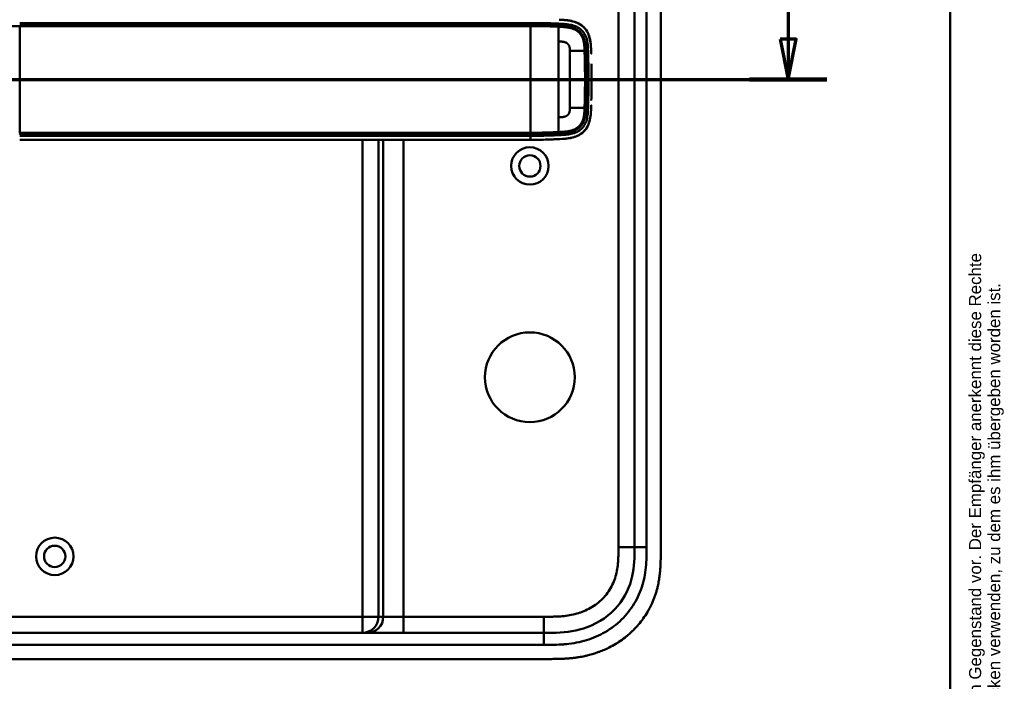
# Model space of a CAD drawing. Header units: millimetres. Extents: x 20 to 833, y 20 to 574.
# Tile 12 of 13: x 589 to 833, y 261 to 426. Entities that reach past the tile are written whole.
import ezdxf
from ezdxf.enums import TextEntityAlignment as Align

# ---------------------------------------------------------------- set-up
doc = ezdxf.new("R2010")
doc.units = ezdxf.units.MM
doc.header["$LTSCALE"] = 2
for name, color, linetype, lineweight in [('Schnittansichtslinien(DIN)', 7, 'Continuous', 70), ('Sichtbare Kanten(DIN)', 7, 'Continuous', 50), ('Sichtbare tangentiale Kanten(DIN)', 7, 'Continuous', 50), ('Skizziergeometrie(DIN)', 7, 'Continuous', 50), ('Symbole(DIN)', 7, 'Continuous', 25)]:
    doc.layers.add(name, color=color, linetype=linetype, lineweight=lineweight)
doc.styles.add('Aktuell-DIN', font='arial.ttf')
doc.styles.add('Textstil10', font='arial.ttf')
doc.styles.add('Textstil41', font='arial.ttf', dxfattribs={"width": 0.8})
doc.styles.add('Textstil83', font='arial.ttf', dxfattribs={"width": 0.8})

# ---------------------------------------------------------------- blocks, each defined once
blk = doc.blocks.new('Ränder Standardrahmen')
at = {"layer": 'Skizziergeometrie(DIN)', "flags": 128}
blk.add_lwpolyline([(10, 10), (10, 287), (410, 287), (410, 10), (10, 10)], dxfattribs=at)
blk = doc.blocks.new('Schriftfelder Heusser')
at = {"layer": 'Symbole(DIN)', "color": 7, "insert": (293.33, 191.7), "char_height": 1.5, "width": 182.3003, "attachment_point": 1, "rotation": 90, "line_spacing_factor": 0.944221, "style": 'Aktuell-DIN'}
blk.add_mtext('\\fArial|b0|i0;\\H1.5000;Die Schlossfabrik Heusser AG ist Eigentümerin dieses Dokumentes und behält sich alle Rechte an diesem und dem dargestellten Gegenstand vor. Der Empfänger anerkennt diese Rechte\\Pund wird das Dokument nicht ohne schriftliche Ermächtigung der Eigentümerin Dritten zugänglich machen oder zu anderen Zwecken verwenden, zu dem es ihm übergeben worden ist.\\P ', dxfattribs=at)
at = {"layer": 'Symbole(DIN)', "color": 179, "true_color": 0x262659, "style": 'Textstil10'}
blk.add_attdef('ERSTELLUNGSDATUM_001', (217.23, 218.29), '', height=2, dxfattribs=at)
at = {"layer": 'Symbole(DIN)', "color": 179, "true_color": 0x262659}
for tag, height, style, p in [('AUTOR', 2.49, 'Aktuell-DIN', (240.03, 219.26)), ('KONTROLLDATUM', 2, 'Textstil10', (217.42, 215.04)), ('KONTROLLIERT_VON', 2, 'Textstil10', (239.98, 215.05))]:
    blk.add_attdef(tag, text='', height=height, dxfattribs=dict(at, style=style)).set_placement(p, align=Align.MIDDLE_LEFT)
at = {"layer": 'Symbole(DIN)', "color": 7, "style": 'Textstil83', "width": 0.8}
blk.add_attdef('Anfänglicher_Ansichtsmaßstab_001', (281.57, 213.34), '', height=2.3, dxfattribs=at)
at = {"layer": 'Symbole(DIN)', "color": 179, "true_color": 0x262659, "style": 'Textstil10'}
blk.add_attdef('PROJEKT', text='', height=2, dxfattribs=at).set_placement((217.77, 209.72), align=Align.BOTTOM_LEFT)
at = {"layer": 'Symbole(DIN)', "color": 7, "style": 'Textstil41', "width": 0.8}
blk.add_attdef('STATUS', text='', height=5, dxfattribs=at).set_placement((284.53, 195.86), align=Align.MIDDLE_CENTER)
blk = doc.blocks.new('2DTransSchnitt0')
at = {"layer": 'Schnittansichtslinien(DIN)', "linetype": 'Continuous'}
for p, q in [((389.87, 216.59), (389.87, 210.5)), ((388.87, 210.5), (389.87, 205.5)), ((390.87, 210.5), (388.87, 210.5)), ((389.87, 210.5), (389.87, 205.5)), ((389.87, 205.5), (390.87, 210.5)), ((248.51, 205.5), (394.65, 205.5))]:
    blk.add_line(p, q, dxfattribs=at)
at = {"layer": 'Schnittansichtslinien(DIN)', "linetype": 'Continuous', "lineweight": 140}
blk.add_line((385.08, 205.5), (394.65, 205.5), dxfattribs=at)
at = {"layer": 'Schnittansichtslinien(DIN)', "linetype": 'Continuous', "flags": 128}
blk.add_lwpolyline([(388.87, 210.5), (389.87, 205.5), (390.87, 210.5), (388.87, 210.5)], dxfattribs=at)
at = {"layer": 'Schnittansichtslinien(DIN)'}
blk.add_solid([(388.87, 210.5), (389.87, 205.5), (390.87, 210.5), (388.87, 210.5)], dxfattribs=at)

msp = doc.modelspace()

# ---------------------------------------------------------------- linework, layer by layer
at = {"layer": 'Sichtbare Kanten(DIN)'}
for p, q in [((741.572, 484.217), (741.572, 294.786)), ((748.072, 293.786), (748.072, 485.217)), ((725.495, 414.001), (725.496, 414.001)), ((729.546, 414.001), (729.546, 414.001)), ((725.496, 408.001), (725.495, 408.001)), ((729.546, 408.001), (729.546, 408.001)), ((588.857, 396.005), (715.709, 396.005)), ((574.11, 273.501), (719.034, 273.501)), ((562.111, 267.001), (720.033, 267.001))]:
    msp.add_line(p, q, dxfattribs=at)
for centre, radius in [((715.572, 389.501), 4.65), ((715.572, 389.501), 2.65), ((715.572, 337.001), 11.15), ((597.572, 292.501), 4.65), ((597.572, 292.501), 2.65)]:
    msp.add_circle(centre, radius, dxfattribs=at)
for radius, start, end in [(14, 104.46083, 104.46616), (13.8, 100.78374, 100.78832), (13.8, 73.28693, 73.28729), (11.5, 30.35256, 30.35418), (11.7, 31.98569, 31.98649), (11.6, 31.18578, 31.18695), (11.5, 329.64582, 329.64689), (11.6, 328.81305, 328.81381), (11.7, 328.01351, 328.01403), (14, 255.42748, 255.43284), (13.8, 259.06815, 259.07275), (13.799, 286.81616, 286.8165)]:
    msp.add_arc((715.572, 411.001), radius, start, end, dxfattribs=at)
for points, degree, knots in [([(724.538, 425.724), (724.481, 425.73), (724.425, 425.735), (724.368, 425.74), (724.089, 425.766), (723.812, 425.786), (723.532, 425.802)], 3, [1.11173243, 1.11173243, 1.11173243, 1.11173243, 1.12964673, 1.12964673, 1.12964673, 1.21762011, 1.21762011, 1.21762011, 1.21762011]), ([(723.532, 425.802), (723.532, 425.802), (723.532, 425.802), (723.532, 425.802), (723.533, 425.802), (723.533, 425.802), (723.533, 425.802), (723.535, 425.802), (723.536, 425.802), (723.541, 425.802), (723.544, 425.802), (723.558, 425.801), (723.568, 425.8), (723.609, 425.798), (723.639, 425.796), (723.762, 425.788), (723.854, 425.782), (724.083, 425.765), (724.22, 425.754), (724.409, 425.737), (724.46, 425.732), (724.516, 425.726), (724.521, 425.725), (724.529, 425.725), (724.533, 425.724), (724.537, 425.724), (724.537, 425.724), (724.537, 425.724), (724.538, 425.724), (724.538, 425.724), (724.538, 425.724), (724.538, 425.724), (724.538, 425.724), (724.538, 425.724), (724.538, 425.724), (724.538, 425.724)], 3, [0, 0, 0, 0, 0.00003166, 0.00003166, 0.00007175, 0.00007175, 0.00018596, 0.00018596, 0.00052834, 0.00052834, 0.00155512, 0.00155512, 0.00463506, 0.00463506, 0.01387454, 0.01387454, 0.04159372, 0.04159372, 0.0831748, 0.0831748, 0.09876653, 0.09876653, 0.10022821, 0.10022821, 0.10132466, 0.10132466, 0.10142447, 0.10142447, 0.10147481, 0.10147481, 0.10150042, 0.10150042, 0.10151366, 0.10151366, 0.10152856, 0.10152856, 0.10152856, 0.10152856]), ([(723.667, 425.794), (724.863, 425.719), (726.073, 425.574), (727.811, 424.854), (728.385, 424.502), (729.367, 423.577), (729.746, 423.039), (730.326, 421.796), (730.5, 421.12), (730.629, 420.266), (730.649, 420.108), (730.667, 419.95)], 3, [0.0824985, 0.0824985, 0.0824985, 0.0824985, 0.4375462, 0.4375462, 0.6395491, 0.6395491, 0.838061, 0.838061, 1.045951, 1.045951, 1.0928074, 1.0928074, 1.0928074, 1.0928074]), ([(730.033, 422.42), (730.033, 422.42), (730.033, 422.42), (730.034, 422.42), (730.034, 422.42), (730.034, 422.419), (730.034, 422.419), (730.035, 422.417), (730.035, 422.416), (730.037, 422.412), (730.039, 422.409), (730.045, 422.396), (730.049, 422.386), (730.067, 422.347), (730.08, 422.318), (730.131, 422.201), (730.167, 422.112), (730.213, 421.988), (730.226, 421.955), (730.243, 421.908), (730.247, 421.896), (730.253, 421.878), (730.255, 421.873), (730.258, 421.866), (730.258, 421.863), (730.26, 421.86), (730.26, 421.859), (730.261, 421.857), (730.261, 421.856), (730.261, 421.855), (730.261, 421.855), (730.262, 421.854), (730.262, 421.854), (730.262, 421.854), (730.262, 421.854), (730.262, 421.854), (730.262, 421.854), (730.262, 421.854), (730.262, 421.854), (730.262, 421.854)], 3, [0, 0, 0, 0, 0.000053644, 0.000053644, 0.000093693, 0.000093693, 0.000213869, 0.000213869, 0.000574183, 0.000574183, 0.001654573, 0.001654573, 0.00489501, 0.00489501, 0.014615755, 0.014615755, 0.043784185, 0.043784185, 0.054719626, 0.054719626, 0.058820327, 0.058820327, 0.060417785, 0.060417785, 0.061217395, 0.061217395, 0.061618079, 0.061618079, 0.061819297, 0.061819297, 0.061920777, 0.061920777, 0.06197238, 0.06197238, 0.061999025, 0.061999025, 0.062013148, 0.062013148, 0.062029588, 0.062029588, 0.062029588, 0.062029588]), ([(730.772, 418.267), (730.772, 418.267), (730.772, 418.267), (730.772, 418.267), (730.772, 418.266), (730.772, 418.266), (730.772, 418.266), (730.772, 418.264), (730.772, 418.263), (730.772, 418.258), (730.772, 418.254), (730.773, 418.24), (730.773, 418.229), (730.775, 418.186), (730.776, 418.154), (730.78, 418.024), (730.783, 417.927), (730.788, 417.757), (730.791, 417.684), (730.795, 417.557), (730.796, 417.502), (730.798, 417.443), (730.798, 417.438), (730.799, 417.429), (730.799, 417.425), (730.799, 417.42), (730.799, 417.42), (730.799, 417.419), (730.799, 417.418), (730.799, 417.417), (730.799, 417.417), (730.799, 417.417), (730.799, 417.417), (730.799, 417.417)], 3, [0, 0, 0, 0, 0.0000685, 0.0000685, 0.000108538, 0.000108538, 0.000228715, 0.000228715, 0.000589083, 0.000589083, 0.00166957, 0.00166957, 0.004910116, 0.004910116, 0.014630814, 0.014630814, 0.043792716, 0.043792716, 0.065662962, 0.065662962, 0.08206584, 0.08206584, 0.083603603, 0.083603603, 0.084757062, 0.084757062, 0.084973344, 0.084973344, 0.085135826, 0.085135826, 0.085162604, 0.085162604, 0.08517595, 0.08517595, 0.08517595, 0.08517595]), ([(730.883, 413.31), (730.879, 413.721), (730.873, 414.133), (730.866, 414.545), (730.865, 414.641), (730.863, 414.736), (730.861, 414.832)], 3, [0.93532745, 0.93532745, 0.93532745, 0.93532745, 1.05789587, 1.05789587, 1.05789587, 1.08637381, 1.08637381, 1.08637381, 1.08637381]), ([(730.883, 413.31), (730.883, 413.31), (730.883, 413.309), (730.883, 413.309), (730.883, 413.309), (730.883, 413.308), (730.883, 413.308), (730.883, 413.306), (730.883, 413.305), (730.883, 413.3), (730.883, 413.297), (730.883, 413.282), (730.883, 413.272), (730.884, 413.228), (730.884, 413.196), (730.886, 413.066), (730.886, 412.969), (730.89, 412.58), (730.892, 412.289), (730.893, 411.959), (730.894, 411.921), (730.894, 411.864), (730.894, 411.845), (730.894, 411.817), (730.894, 411.807), (730.894, 411.793), (730.894, 411.788), (730.894, 411.781), (730.894, 411.779), (730.894, 411.775), (730.894, 411.774), (730.894, 411.772), (730.894, 411.772), (730.894, 411.771), (730.894, 411.771), (730.894, 411.77), (730.894, 411.77), (730.894, 411.77), (730.894, 411.77), (730.894, 411.77), (730.894, 411.77), (730.894, 411.769), (730.894, 411.769), (730.894, 411.769)], 3, [0, 0, 0, 0, 0.00007709, 0.00007709, 0.00011709, 0.00011709, 0.0002371, 0.0002371, 0.00059712, 0.00059712, 0.00167714, 0.00167714, 0.00491717, 0.00491717, 0.0146372, 0.0146372, 0.04379722, 0.04379722, 0.13127739, 0.13127739, 0.14267197, 0.14267197, 0.1483693, 0.1483693, 0.15121801, 0.15121801, 0.15264242, 0.15264242, 0.15335469, 0.15335469, 0.15371088, 0.15371088, 0.15388903, 0.15388903, 0.15397816, 0.15397816, 0.15402279, 0.15402279, 0.15404516, 0.15404516, 0.15405641, 0.15405641, 0.15406792, 0.15406792, 0.15406792, 0.15406792]), ([(730.894, 410.244), (730.895, 410.498), (730.895, 410.751), (730.895, 411.005), (730.895, 411.26), (730.895, 411.514), (730.894, 411.769)], 3, [0.62936601, 0.62936601, 0.62936601, 0.62936601, 0.70537642, 0.70537642, 0.70537642, 0.78178643, 0.78178643, 0.78178643, 0.78178643]), ([(730.861, 407.178), (730.863, 407.273), (730.865, 407.369), (730.866, 407.464), (730.873, 407.877), (730.879, 408.289), (730.883, 408.7)], 3, [0.32448872, 0.32448872, 0.32448872, 0.32448872, 0.35285696, 0.35285696, 0.35285696, 0.47549945, 0.47549945, 0.47549945, 0.47549945]), ([(730.894, 410.244), (730.894, 410.244), (730.894, 410.243), (730.894, 410.243), (730.894, 410.243), (730.894, 410.242), (730.894, 410.242), (730.894, 410.24), (730.894, 410.239), (730.894, 410.234), (730.894, 410.231), (730.894, 410.216), (730.894, 410.206), (730.894, 410.162), (730.894, 410.13), (730.893, 410), (730.893, 409.903), (730.89, 409.514), (730.888, 409.223), (730.885, 408.877), (730.884, 408.822), (730.884, 408.747), (730.883, 408.726), (730.883, 408.705), (730.883, 408.704), (730.883, 408.702), (730.883, 408.702), (730.883, 408.701), (730.883, 408.701), (730.883, 408.701), (730.883, 408.7), (730.883, 408.7), (730.883, 408.7), (730.883, 408.7), (730.883, 408.7), (730.883, 408.7)], 3, [0, 0, 0, 0, 0.00006794, 0.00006794, 0.00010794, 0.00010794, 0.00022795, 0.00022795, 0.00058796, 0.00058796, 0.00166798, 0.00166798, 0.004908, 0.004908, 0.01462802, 0.01462802, 0.04378804, 0.04378804, 0.13126821, 0.13126821, 0.14767072, 0.14767072, 0.15382171, 0.15382171, 0.15411335, 0.15411335, 0.15425925, 0.15425925, 0.15433227, 0.15433227, 0.15436886, 0.15436886, 0.15438723, 0.15438723, 0.15440595, 0.15440595, 0.15440595, 0.15440595]), ([(730.861, 407.178), (730.861, 407.178), (730.861, 407.178), (730.861, 407.178), (730.861, 407.177), (730.861, 407.177), (730.861, 407.177), (730.861, 407.175), (730.861, 407.174), (730.861, 407.169), (730.861, 407.165), (730.861, 407.151), (730.86, 407.14), (730.86, 407.097), (730.859, 407.065), (730.857, 406.935), (730.855, 406.838), (730.847, 406.449), (730.841, 406.158), (730.833, 405.844), (730.833, 405.822), (730.832, 405.796), (730.832, 405.792), (730.832, 405.784), (730.832, 405.781), (730.831, 405.778), (730.831, 405.777), (730.831, 405.776), (730.831, 405.776), (730.831, 405.775), (730.831, 405.775), (730.831, 405.775)], 3, [0, 0, 0, 0, 0.00003042, 0.00003042, 0.00007044, 0.00007044, 0.00019048, 0.00019048, 0.00055053, 0.00055053, 0.00163057, 0.00163057, 0.00487062, 0.00487062, 0.01459066, 0.01459066, 0.0437507, 0.0437507, 0.13123111, 0.13123111, 0.13788283, 0.13788283, 0.13913003, 0.13913003, 0.14006547, 0.14006547, 0.14024087, 0.14024087, 0.14037254, 0.14037254, 0.14038465, 0.14038465, 0.14038465, 0.14038465]), ([(730.799, 404.591), (730.799, 404.591), (730.799, 404.591), (730.799, 404.591), (730.799, 404.591), (730.799, 404.591), (730.799, 404.59), (730.798, 404.574), (730.798, 404.556), (730.797, 404.516), (730.796, 404.493), (730.791, 404.349), (730.788, 404.227), (730.781, 404.024), (730.779, 403.943), (730.775, 403.835), (730.774, 403.808), (730.773, 403.772), (730.773, 403.763), (730.772, 403.751), (730.772, 403.748), (730.772, 403.744), (730.772, 403.743), (730.772, 403.742), (730.772, 403.741), (730.772, 403.741), (730.772, 403.74), (730.772, 403.74)], 3, [0, 0, 0, 0, 0.000012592, 0.000012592, 0.000034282, 0.000034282, 0.000102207, 0.000102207, 0.005244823, 0.005244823, 0.012100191, 0.012100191, 0.048663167, 0.048663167, 0.073039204, 0.073039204, 0.081164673, 0.081164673, 0.083873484, 0.083873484, 0.084776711, 0.084776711, 0.085077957, 0.085077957, 0.085178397, 0.085178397, 0.085279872, 0.085279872, 0.085279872, 0.085279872]), ([(723.655, 396.214), (724.737, 396.282), (725.825, 396.405), (727.5, 396.996), (728.109, 397.32), (729.163, 398.196), (729.579, 398.714), (730.268, 400.01), (730.467, 400.746), (730.671, 401.975), (730.716, 402.517), (730.744, 403.062)], 3, [-1.1255121, -1.1255121, -1.1255121, -1.1255121, -0.8348812, -0.8348812, -0.6468758, -0.6468758, -0.4644401, -0.4644401, -0.2506566, -0.2506566, -0.0864851, -0.0864851, -0.0864851, -0.0864851]), ([(730.258, 400.146), (730.258, 400.146), (730.258, 400.146), (730.258, 400.145), (730.258, 400.145), (730.258, 400.145), (730.258, 400.145), (730.258, 400.144), (730.258, 400.143), (730.257, 400.141), (730.256, 400.138), (730.253, 400.13), (730.251, 400.124), (730.242, 400.1), (730.236, 400.081), (730.209, 400.008), (730.188, 399.953), (730.145, 399.845), (730.123, 399.792), (730.089, 399.713), (730.078, 399.687), (730.06, 399.647), (730.054, 399.634), (730.045, 399.614), (730.042, 399.608), (730.037, 399.598), (730.036, 399.594), (730.034, 399.59), (730.033, 399.588), (730.032, 399.585), (730.031, 399.585), (730.031, 399.583), (730.031, 399.583), (730.03, 399.582), (730.03, 399.582), (730.03, 399.582), (730.03, 399.582), (730.03, 399.581), (730.03, 399.581), (730.03, 399.581), (730.03, 399.581), (730.03, 399.581)], 3, [0, 0, 0, 0, 0.000029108, 0.000029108, 0.000069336, 0.000069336, 0.000142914, 0.000142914, 0.000363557, 0.000363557, 0.001025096, 0.001025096, 0.003009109, 0.003009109, 0.008960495, 0.008960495, 0.026815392, 0.026815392, 0.044302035, 0.044302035, 0.053052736, 0.053052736, 0.057429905, 0.057429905, 0.059619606, 0.059619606, 0.060715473, 0.060715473, 0.061264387, 0.061264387, 0.061539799, 0.061539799, 0.061678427, 0.061678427, 0.061748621, 0.061748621, 0.061784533, 0.061784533, 0.061803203, 0.061803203, 0.061823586, 0.061823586, 0.061823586, 0.061823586]), ([(724.497, 396.281), (724.496, 396.281), (724.496, 396.281), (724.495, 396.281), (724.493, 396.281), (724.49, 396.281), (724.487, 396.28), (724.471, 396.279), (724.458, 396.277), (724.153, 396.248), (723.86, 396.227), (722, 396.115), (720.426, 396.062), (717.805, 396.008), (716.757, 396.005), (715.709, 396.005)], 3, [0, 0, 0, 0, 0.00009264, 0.00009264, 0.00046302, 0.00046302, 0.00120364, 0.00120364, 0.00534923, 0.00534923, 0.09385067, 0.09385067, 0.56580638, 0.56580638, 0.8802723, 0.8802723, 0.8802723, 0.8802723]), ([(719.412, 396.043), (719.541, 396.046), (719.848, 396.054), (720.336, 396.069), (721.01, 396.093), (721.71, 396.12), (722.263, 396.145), (722.628, 396.161), (722.819, 396.17), (722.838, 396.171)], 5, [0.37850292, 0.37850292, 0.37850292, 0.37850292, 0.37850292, 0.37850292, 0.44282401, 0.53138881, 0.61995362, 0.70851842, 0.71828181, 0.71828181, 0.71828181, 0.71828181, 0.71828181, 0.71828181]), ([(741.572, 294.786), (741.572, 292.363), (741.523, 289.903), (741, 287.561), (740.409, 284.914), (739.227, 282.385), (737.451, 280.246), (735.462, 277.85), (732.772, 276.001), (729.801, 274.911), (727.359, 274.015), (724.742, 273.637), (722.082, 273.54), (721.069, 273.502), (720.05, 273.501), (719.034, 273.501)], 3, [-3.5878945, -3.5878945, -3.5878945, -3.5878945, -2.8456516, -2.8456516, -2.8456516, -2.0068047, -2.0068047, -2.0068047, -1.0667333, -1.0667333, -1.0667333, -0.2941227, -0.2941227, -0.2941227, 0, 0, 0, 0]), ([(720.033, 267.001), (720.631, 267.001), (721.682, 267.002), (722.893, 267.027), (723.806, 267.062), (724.415, 267.095), (725.178, 267.149), (725.789, 267.204), (726.552, 267.287), (727.163, 267.367), (728.078, 267.508), (728.989, 267.678), (730.195, 267.956), (731.092, 268.204), (731.98, 268.485), (732.566, 268.688), (733.437, 269.019), (734.296, 269.382), (735.558, 269.987), (736.647, 270.591), (737.962, 271.424), (738.973, 272.152), (740.18, 273.135), (741.098, 273.98), (742.179, 275.103), (742.987, 276.054), (743.921, 277.303), (744.606, 278.349), (745.299, 279.572), (745.717, 280.41), (746.1, 281.265), (746.336, 281.843), (746.61, 282.573), (746.81, 283.165), (747.036, 283.91), (747.199, 284.511), (747.417, 285.418), (747.599, 286.332), (747.787, 287.557), (747.889, 288.477), (747.964, 289.395), (748.002, 290.007), (748.036, 290.77), (748.053, 291.378), (748.066, 292.135), (748.072, 292.888), (748.072, 293.487), (748.072, 293.786)], 3, [0.00000945, 0.00000945, 0.00000945, 0.00000945, 0.04167564, 0.07292528, 0.08334182, 0.10417491, 0.11459146, 0.13542455, 0.1458411, 0.16667419, 0.17709074, 0.20834038, 0.22917347, 0.26042311, 0.27083965, 0.29167275, 0.30208929, 0.33333893, 0.35417202, 0.39583821, 0.4166713, 0.45833749, 0.47917058, 0.52083676, 0.54166985, 0.58333604, 0.60416913, 0.64583532, 0.66666841, 0.69791805, 0.70833459, 0.72916769, 0.73958423, 0.76041733, 0.77083387, 0.79166696, 0.80208351, 0.83333315, 0.85416624, 0.88541588, 0.89583243, 0.91666552, 0.92708206, 0.94791516, 0.9583317, 0.9791648, 0.99999789, 0.99999789, 0.99999789, 0.99999789])]:
    msp.add_open_spline(points, degree=degree, knots=knots, dxfattribs=at)
for points in [[(730.262, 421.854), (730.195, 422.046), (730.119, 422.235), (730.033, 422.42)], [(730.777, 418.107), (730.777, 418.099), (730.778, 418.092), (730.778, 418.084)], [(730.777, 403.902), (730.777, 403.91), (730.778, 403.917), (730.778, 403.925)], [(730.029, 399.581), (730.115, 399.765), (730.191, 399.954), (730.258, 400.146)]]:
    msp.add_open_spline(points, degree=3, dxfattribs=at)
at = {"layer": 'Sichtbare tangentiale Kanten(DIN)'}
for p, q in [((737.572, 294.786), (737.572, 484.217)), ((588.857, 397.748), (588.857, 424.261)), ((673.974, 424.557), (673.974, 424.557)), ((677.959, 424.557), (677.959, 424.557)), ((679.165, 424.557), (679.165, 424.557)), ((684.146, 424.557), (684.146, 424.557)), ((715.709, 424.557), (715.709, 425.015)), ((722.725, 424.392), (722.761, 424.851)), ((729.45, 418.084), (730.017, 418.084)), ((729.45, 403.925), (730.017, 403.925)), ((673.974, 397.452), (673.974, 397.452)), ((677.959, 397.452), (677.959, 397.452)), ((679.165, 397.452), (679.165, 397.452)), ((684.146, 397.452), (684.146, 397.452)), ((715.709, 396.994), (715.709, 397.452)), ((722.725, 397.617), (722.761, 397.158)), ((673.974, 277.501), (673.974, 396.005)), ((677.959, 396.005), (677.959, 277.501)), ((679.165, 277.501), (679.165, 396.005)), ((684.146, 396.005), (684.146, 277.501)), ((737.572, 294.786), (741.572, 294.786)), ((741.572, 294.786), (744.572, 294.786)), ((574.09, 277.501), (673.974, 277.501)), ((673.974, 277.501), (677.959, 277.501)), ((673.974, 277.501), (673.974, 273.501)), ((677.959, 277.501), (679.165, 277.501)), ((679.165, 277.501), (684.146, 277.501)), ((684.146, 277.501), (719.035, 277.501)), ((684.146, 277.501), (684.146, 273.501)), ((719.035, 277.501), (719.035, 273.501)), ((719.034, 273.501), (719.034, 270.502))]:
    msp.add_line(p, q, dxfattribs=at)
for centre, major_axis, start_param, end_param in [((722.713, 400.636), (0, 24.021), 5.6792479, 6.0669001), ((722.713, 421.429), (0, -24.076), 0.258128, 0.639041)]:
    msp.add_ellipse(centre, major_axis=major_axis, ratio=0.00001, start_param=start_param, end_param=end_param, dxfattribs=at)
for points, degree in [([(744.572, 294.786), (744.572, 357.929), (744.572, 421.073), (744.572, 484.217)], 3), ([(723.532, 425.802), (723.302, 425.816), (723.071, 425.827), (722.838, 425.838)], 3), ([(715.709, 397.749), (715.711, 399.897), (715.712, 406.776), (715.712, 415.232), (715.711, 422.111), (715.709, 424.26)], 5), ([(725.496, 418.084), (725.494, 418.749), (725.504, 419.325), (725.253, 419.836), (724.83, 420.207), (724.195, 420.41), (723.512, 420.403), (722.713, 420.404)], 7), ([(722.713, 401.605), (722.713, 404.68), (722.713, 408.782), (722.713, 413.227), (722.713, 417.33), (722.713, 420.404)], 5), ([(729.155, 418.084), (728.404, 418.084), (727.67, 418.084), (726.946, 418.084), (726.224, 418.084), (725.496, 418.084)], 5), ([(725.496, 418.084), (725.496, 415.255), (725.496, 412.421), (725.495, 409.588), (725.496, 406.755), (725.496, 403.925)], 5), ([(725.496, 403.925), (725.493, 403.26), (725.504, 402.684), (725.252, 402.172), (724.831, 401.803), (724.194, 401.599), (723.512, 401.607), (722.713, 401.605)], 7), ([(729.155, 403.925), (728.404, 403.925), (727.67, 403.925), (726.946, 403.925), (726.224, 403.925), (725.496, 403.925)], 5), ([(715.709, 396.005), (715.709, 396.005), (715.709, 396.005), (715.709, 396.225), (715.709, 396.591), (715.709, 396.994)], 5), ([(677.959, 277.501), (677.959, 275.292), (676.175, 273.501), (673.974, 273.501)], 3), ([(675.18, 273.501), (677.381, 273.501), (679.165, 275.292), (679.165, 277.501)], 3), ([(574.11, 270.501), (622.418, 270.501), (670.726, 270.501), (719.034, 270.502)], 3)]:
    msp.add_open_spline(points, degree=degree, dxfattribs=at)
for points, degree, knots in [([(730.033, 422.42), (729.956, 422.587), (729.871, 422.75), (729.777, 422.908), (729.495, 423.386), (729.137, 423.815), (728.729, 424.17), (728.32, 424.525), (727.863, 424.808), (727.382, 425.026), (726.902, 425.245), (726.399, 425.401), (725.892, 425.513), (725.442, 425.612), (724.99, 425.677), (724.538, 425.724)], 3, [0.43542627, 0.43542627, 0.43542627, 0.43542627, 0.48834098, 0.48834098, 0.48834098, 0.64866741, 0.64866741, 0.64866741, 0.80899385, 0.80899385, 0.80899385, 0.96932029, 0.96932029, 0.96932029, 1.11173243, 1.11173243, 1.11173243, 1.11173243]), ([(560.345, 424.255), (561.173, 424.255), (562.102, 424.255), (563.129, 424.255), (563.642, 424.255), (564.179, 424.255), (564.732, 424.255), (565.286, 424.255), (565.856, 424.255), (566.439, 424.255), (567.021, 424.255), (567.616, 424.256), (568.218, 424.256), (568.819, 424.256), (569.429, 424.256), (570.043, 424.257), (570.656, 424.257), (571.274, 424.257), (571.895, 424.257), (572.516, 424.258), (573.139, 424.258), (573.763, 424.258), (574.388, 424.258), (575.014, 424.259), (575.641, 424.259), (576.269, 424.259), (576.897, 424.259), (577.525, 424.26), (578.154, 424.26), (578.783, 424.26), (579.413, 424.26), (580.042, 424.26), (580.672, 424.26), (581.302, 424.26), (581.932, 424.26), (582.562, 424.26), (583.192, 424.261), (583.822, 424.261), (584.452, 424.261), (585.082, 424.261), (585.712, 424.261), (586.342, 424.261), (586.972, 424.261), (587.6, 424.261), (588.229, 424.261), (588.857, 424.261)], 3, [-0.0090822, -0.0090822, -0.0090822, -0.0090822, 0.368934, 0.368934, 0.368934, 0.5579421, 0.5579421, 0.5579421, 0.7469502, 0.7469502, 0.7469502, 0.9359583, 0.9359583, 0.9359583, 1.1249664, 1.1249664, 1.1249664, 1.3139745, 1.3139745, 1.3139745, 1.5029826, 1.5029826, 1.5029826, 1.6919907, 1.6919907, 1.6919907, 1.8809988, 1.8809988, 1.8809988, 2.0700069, 2.0700069, 2.0700069, 2.259015, 2.259015, 2.259015, 2.4480231, 2.4480231, 2.4480231, 2.6370312, 2.6370312, 2.6370312, 2.8260393, 2.8260393, 2.8260393, 3.0147053, 3.0147053, 3.0147053, 3.0147053]), ([(588.857, 425.015), (598.813, 425.015), (608.797, 425.015), (618.744, 425.015), (639.173, 425.015), (659.647, 425.015), (680.085, 425.015), (686.669, 425.015), (693.26, 425.015), (699.857, 425.015), (705.162, 425.015), (710.477, 425.015), (715.709, 425.015)], 3, [23.2299829, 23.2299829, 23.2299829, 23.2299829, 26.2168354, 26.2168354, 26.2168354, 32.3515912, 32.3515912, 32.3515912, 34.3279835, 34.3279835, 34.3279835, 35.9173864, 35.9173864, 35.9173864, 35.9173864]), ([(715.716, 424.557), (715.709, 424.557), (712.563, 424.558), (706.228, 424.557), (696.673, 424.558), (683.996, 424.557), (668.146, 424.558), (652.279, 424.557), (636.426, 424.557), (622.159, 424.557), (609.468, 424.557), (599.954, 424.557), (593.614, 424.557), (590.443, 424.557), (588.857, 424.557)], 5, [20.6437384, 20.6437384, 20.6437384, 20.6437384, 20.6437384, 20.6437384, 20.6474288, 22.2330696, 23.8187104, 25.4043512, 26.989992, 28.5756328, 30.1612736, 31.7469144, 32.5397348, 33.3329244, 33.3329244, 33.3329244, 33.3329244, 33.3329244, 33.3329244]), ([(588.858, 424.261), (591.501, 424.261), (594.143, 424.261), (599.428, 424.261), (602.07, 424.261), (609.999, 424.261), (615.285, 424.261), (625.857, 424.261), (631.142, 424.261), (641.711, 424.261), (646.996, 424.261), (657.568, 424.261), (662.856, 424.261), (673.428, 424.261), (678.711, 424.261), (689.277, 424.261), (694.563, 424.261), (705.155, 424.261), (710.47, 424.262), (715.709, 424.26)], 3, [3.0147053, 3.0147053, 3.0147053, 3.0147053, 3.8078678, 3.8078678, 4.6006882, 4.6006882, 6.186329, 6.186329, 7.7719698, 7.7719698, 9.3576106, 9.3576106, 10.9432514, 10.9432514, 12.5288922, 12.5288922, 14.114533, 14.114533, 15.703149, 15.703149, 15.703149, 15.703149]), ([(715.709, 424.26), (715.877, 424.26), (716.217, 424.26), (716.731, 424.26), (717.417, 424.26), (718.273, 424.245), (719.143, 424.232), (720.021, 424.205), (720.916, 424.175), (721.638, 424.145), (722.178, 424.121), (722.535, 424.104), (722.713, 424.096)], 5, [15.70314896, 15.70314896, 15.70314896, 15.70314896, 15.70314896, 15.70314896, 15.78784381, 15.87551383, 15.96318385, 16.05085387, 16.13852389, 16.22619391, 16.31386394, 16.40213792, 16.40213792, 16.40213792, 16.40213792, 16.40213792, 16.40213792]), ([(715.717, 425.015), (715.997, 425.015), (716.276, 425.015), (716.555, 425.014), (716.7, 425.014), (716.845, 425.014), (716.99, 425.013), (717.134, 425.012), (717.278, 425.011), (717.423, 425.01), (717.568, 425.008), (717.713, 425.007), (717.858, 425.005), (718.003, 425.004), (718.147, 425.002), (718.292, 424.999), (718.436, 424.997), (718.581, 424.995), (718.726, 424.992), (718.871, 424.989), (719.016, 424.986), (719.162, 424.982), (719.453, 424.975), (719.747, 424.968), (720.045, 424.958), (720.342, 424.949), (720.644, 424.939), (720.948, 424.928), (721.252, 424.917), (721.559, 424.904), (721.863, 424.891), (722.167, 424.878), (722.468, 424.865), (722.761, 424.851)], 3, [35.91738638, 35.91738638, 35.91738638, 35.91738638, 36.00219131, 36.00219131, 36.00219131, 36.0464737, 36.0464737, 36.0464737, 36.0907561, 36.0907561, 36.0907561, 36.13503849, 36.13503849, 36.13503849, 36.17932089, 36.17932089, 36.17932089, 36.22360328, 36.22360328, 36.22360328, 36.26788568, 36.26788568, 36.26788568, 36.35645047, 36.35645047, 36.35645047, 36.44501526, 36.44501526, 36.44501526, 36.53358005, 36.53358005, 36.53358005, 36.62221221, 36.62221221, 36.62221221, 36.62221221]), ([(722.725, 424.392), (722.725, 424.392), (722.547, 424.401), (722.19, 424.417), (721.65, 424.441), (720.926, 424.472), (720.031, 424.501), (719.149, 424.528), (718.279, 424.542), (717.421, 424.556), (716.738, 424.557), (716.227, 424.557), (715.889, 424.557), (715.724, 424.557)], 5, [19.94598273, 19.94598273, 19.94598273, 19.94598273, 19.94598273, 19.94598273, 19.94606864, 20.03373866, 20.12140868, 20.2090787, 20.29674872, 20.38441874, 20.47208877, 20.55975879, 20.64297049, 20.64297049, 20.64297049, 20.64297049, 20.64297049, 20.64297049]), ([(722.713, 424.096), (722.981, 424.083), (723.513, 424.055), (724.298, 424.005), (725.324, 423.884), (726.582, 423.536), (727.675, 422.886), (728.486, 421.906), (728.94, 420.689), (729.085, 419.663), (729.127, 418.875), (729.146, 418.348), (729.155, 418.084)], 5, [0, 0, 0, 0, 0, 0, 0.1323154, 0.2652369, 0.3981584, 0.5310799, 0.6640014, 0.7969228, 0.9298443, 1.0627357, 1.0627357, 1.0627357, 1.0627357, 1.0627357, 1.0627357]), ([(729.45, 418.084), (729.45, 418.087), (729.441, 418.354), (729.421, 418.887), (729.379, 419.694), (729.23, 420.762), (728.751, 422.061), (727.873, 423.124), (726.7, 423.816), (725.382, 424.178), (724.328, 424.3), (723.531, 424.351), (722.995, 424.379), (722.725, 424.392)], 5, [18.8815067, 18.8815067, 18.8815067, 18.8815067, 18.8815067, 18.8815067, 18.8826968, 19.0156183, 19.1485397, 19.2814612, 19.4143827, 19.5473042, 19.6802257, 19.8131472, 19.9459825, 19.9459825, 19.9459825, 19.9459825, 19.9459825, 19.9459825]), ([(722.761, 424.851), (722.793, 424.85), (722.824, 424.848), (722.856, 424.847), (723.384, 424.822), (723.892, 424.794), (724.39, 424.747), (724.888, 424.699), (725.377, 424.631), (725.85, 424.525), (726.322, 424.418), (726.777, 424.273), (727.197, 424.077), (727.617, 423.882), (728.001, 423.636), (728.336, 423.338), (728.67, 423.039), (728.955, 422.688), (729.181, 422.296), (729.407, 421.904), (729.576, 421.473), (729.695, 421.019), (729.815, 420.566), (729.888, 420.091), (729.934, 419.6), (729.98, 419.111), (730, 418.603), (730.017, 418.084)], 3, [36.6222122, 36.6222122, 36.6222122, 36.6222122, 36.6318135, 36.6318135, 36.6318135, 36.79214, 36.79214, 36.79214, 36.9524664, 36.9524664, 36.9524664, 37.1127929, 37.1127929, 37.1127929, 37.2731193, 37.2731193, 37.2731193, 37.4334457, 37.4334457, 37.4334457, 37.5937722, 37.5937722, 37.5937722, 37.7540986, 37.7540986, 37.7540986, 37.9140671, 37.9140671, 37.9140671, 37.9140671]), ([(730.772, 418.267), (730.755, 418.76), (730.734, 419.257), (730.686, 419.757), (730.635, 420.295), (730.553, 420.837), (730.41, 421.371), (730.367, 421.533), (730.317, 421.694), (730.262, 421.854)], 3, [0.01848073, 0.01848073, 0.01848073, 0.01848073, 0.1676881, 0.1676881, 0.1676881, 0.32801454, 0.32801454, 0.32801454, 0.37673844, 0.37673844, 0.37673844, 0.37673844]), ([(729.155, 418.084), (729.155, 418.084), (729.155, 418.082), (729.167, 417.728), (729.187, 417.02), (729.22, 415.954), (729.245, 414.541), (729.271, 412.771), (729.275, 411.005), (729.271, 409.238), (729.245, 407.466), (729.22, 406.053), (729.187, 404.986), (729.167, 404.279), (729.155, 403.925)], 5, [17.4648757, 17.4648757, 17.4648757, 17.4648757, 17.4648757, 17.4648757, 17.4649058, 17.4661327, 17.6430367, 17.8199407, 17.9968447, 18.1737487, 18.3506528, 18.5275568, 18.7044608, 18.8826218, 18.8826218, 18.8826218, 18.8826218, 18.8826218, 18.8826218]), ([(729.45, 403.925), (729.45, 403.925), (729.462, 404.278), (729.481, 404.982), (729.515, 406.051), (729.539, 407.462), (729.565, 409.235), (729.569, 411.005), (729.565, 412.774), (729.539, 414.548), (729.515, 415.959), (729.481, 417.027), (729.462, 417.732), (729.45, 418.084)], 5, [0.0000012, 0.0000012, 0.0000012, 0.0000012, 0.0000012, 0.0000012, 0.0000376, 0.1769417, 0.3538457, 0.5307497, 0.7076537, 0.8845577, 1.0614618, 1.2383658, 1.415305, 1.415305, 1.415305, 1.415305, 1.415305, 1.415305]), ([(730.017, 418.084), (730.018, 418.059), (730.019, 418.032), (730.02, 418.006), (730.029, 417.719), (730.038, 417.43), (730.047, 417.14), (730.055, 416.85), (730.063, 416.558), (730.07, 416.266), (730.085, 415.681), (730.097, 415.094), (730.107, 414.507), (730.153, 411.746), (730.144, 409.016), (730.082, 406.259), (730.079, 406.087), (730.075, 405.915), (730.07, 405.743), (730.063, 405.451), (730.055, 405.16), (730.047, 404.869), (730.038, 404.579), (730.029, 404.29), (730.02, 404.003), (730.019, 403.977), (730.018, 403.951), (730.017, 403.925)], 3, [0, 0, 0, 0, 0.0080362, 0.0080362, 0.0080362, 0.096166, 0.096166, 0.096166, 0.1842959, 0.1842959, 0.1842959, 0.3605556, 0.3605556, 0.3605556, 1.1901476, 1.1901476, 1.1901476, 1.2418542, 1.2418542, 1.2418542, 1.3299841, 1.3299841, 1.3299841, 1.418114, 1.418114, 1.418114, 1.4261482, 1.4261482, 1.4261482, 1.4261482]), ([(729.155, 403.925), (729.146, 403.661), (729.127, 403.134), (729.085, 402.347), (728.94, 401.322), (728.487, 400.105), (727.677, 399.125), (726.585, 398.474), (725.327, 398.125), (724.3, 398.005), (723.515, 397.954), (722.982, 397.927), (722.713, 397.914)], 5, [18.8826218, 18.8826218, 18.8826218, 18.8826218, 18.8826218, 18.8826218, 19.0154411, 19.1482958, 19.2811505, 19.4140052, 19.5468599, 19.6797147, 19.8125694, 19.9453572, 19.9453572, 19.9453572, 19.9453572, 19.9453572, 19.9453572]), ([(722.725, 397.617), (722.726, 397.617), (722.997, 397.63), (723.534, 397.658), (724.331, 397.709), (725.386, 397.832), (726.703, 398.194), (727.876, 398.887), (728.752, 399.95), (729.231, 401.251), (729.379, 402.318), (729.421, 403.125), (729.441, 403.658), (729.45, 403.925)], 5, [0, 0, 0, 0, 0, 0, 0.0004489, 0.1333037, 0.2661584, 0.3990131, 0.5318678, 0.6647225, 0.7975772, 0.9304319, 1.0644705, 1.0644705, 1.0644705, 1.0644705, 1.0644705, 1.0644705]), ([(730.017, 403.925), (730, 403.406), (729.98, 402.898), (729.934, 402.409), (729.888, 401.918), (729.815, 401.444), (729.695, 400.99), (729.576, 400.537), (729.407, 400.105), (729.181, 399.713), (728.955, 399.321), (728.671, 398.97), (728.336, 398.672), (728.001, 398.373), (727.617, 398.127), (727.197, 397.932), (726.777, 397.736), (726.322, 397.591), (725.85, 397.484), (725.378, 397.378), (724.889, 397.31), (724.391, 397.263), (723.892, 397.215), (723.383, 397.188), (722.855, 397.163), (722.825, 397.161), (722.794, 397.16), (722.763, 397.158)], 3, [0, 0, 0, 0, 0.159971, 0.159971, 0.159971, 0.3202974, 0.3202974, 0.3202974, 0.4806238, 0.4806238, 0.4806238, 0.6409502, 0.6409502, 0.6409502, 0.8012765, 0.8012765, 0.8012765, 0.9616029, 0.9616029, 0.9616029, 1.1219293, 1.1219293, 1.1219293, 1.2822557, 1.2822557, 1.2822557, 1.2916213, 1.2916213, 1.2916213, 1.2916213]), ([(730.258, 400.146), (730.315, 400.308), (730.366, 400.473), (730.41, 400.639), (730.553, 401.172), (730.635, 401.714), (730.686, 402.252), (730.734, 402.752), (730.755, 403.248), (730.772, 403.74)], 3, [1.63041697, 1.63041697, 1.63041697, 1.63041697, 1.680145, 1.680145, 1.680145, 1.84047137, 1.84047137, 1.84047137, 1.98948416, 1.98948416, 1.98948416, 1.98948416]), ([(724.497, 396.281), (724.962, 396.328), (725.428, 396.394), (725.892, 396.496), (726.398, 396.608), (726.902, 396.764), (727.382, 396.983), (727.863, 397.202), (728.32, 397.484), (728.729, 397.839), (729.137, 398.194), (729.495, 398.623), (729.777, 399.101), (729.869, 399.257), (729.953, 399.417), (730.029, 399.581)], 3, [0.89201073, 0.89201073, 0.89201073, 0.89201073, 1.03883948, 1.03883948, 1.03883948, 1.19916586, 1.19916586, 1.19916586, 1.35949224, 1.35949224, 1.35949224, 1.51981862, 1.51981862, 1.51981862, 1.57193431, 1.57193431, 1.57193431, 1.57193431]), ([(588.858, 397.452), (588.859, 397.452), (590.444, 397.452), (593.615, 397.452), (599.956, 397.452), (609.469, 397.452), (622.159, 397.452), (636.426, 397.452), (652.279, 397.452), (668.146, 397.452), (684.002, 397.452), (696.678, 397.451), (706.231, 397.452), (712.565, 397.451), (715.709, 397.452)], 5, [0, 0, 0, 0, 0, 0, 0.0001149, 0.7929364, 1.585758, 3.1714011, 4.7570442, 6.3426873, 7.9283304, 9.5139735, 11.0996166, 12.6881676, 12.6881676, 12.6881676, 12.6881676, 12.6881676, 12.6881676]), ([(715.717, 397.749), (715.71, 397.749), (712.565, 397.748), (706.229, 397.749), (696.674, 397.748), (683.996, 397.749), (668.146, 397.748), (652.279, 397.749), (636.426, 397.748), (622.159, 397.749), (609.469, 397.748), (599.955, 397.749), (593.615, 397.748), (590.443, 397.748), (588.857, 397.748)], 5, [20.6435054, 20.6435054, 20.6435054, 20.6435054, 20.6435054, 20.6435054, 20.6473042, 22.2329473, 23.8185904, 25.4042335, 26.9898766, 28.5755197, 30.1611628, 31.7468058, 32.5396274, 33.3326459, 33.3326459, 33.3326459, 33.3326459, 33.3326459, 33.3326459]), ([(715.709, 396.995), (710.415, 396.995), (705.139, 396.995), (699.855, 396.995), (680.506, 396.995), (661.158, 396.995), (641.792, 396.995), (628.787, 396.995), (615.822, 396.995), (602.811, 396.995), (598.162, 396.995), (593.502, 396.995), (588.857, 396.995)], 3, [0, 0, 0, 0, 1.5856418, 1.5856418, 1.5856418, 7.3915416, 7.3915416, 7.3915416, 11.2904322, 11.2904322, 11.2904322, 12.683632, 12.683632, 12.683632, 12.683632]), ([(715.709, 397.452), (715.877, 397.452), (716.218, 397.452), (716.733, 397.453), (717.42, 397.453), (718.281, 397.468), (719.152, 397.481), (720.035, 397.508), (720.929, 397.537), (721.653, 397.568), (722.192, 397.592), (722.548, 397.608), (722.725, 397.617)], 5, [0, 0, 0, 0, 0, 0, 0.08482586, 0.17256087, 0.26029588, 0.3480309, 0.43576591, 0.52350093, 0.61123594, 0.69852104, 0.69852104, 0.69852104, 0.69852104, 0.69852104, 0.69852104]), ([(722.762, 397.158), (722.761, 397.158), (722.585, 397.15), (722.23, 397.134), (721.686, 397.109), (720.948, 397.081), (720.038, 397.049), (719.15, 397.025), (718.278, 397.008), (717.403, 396.998), (716.715, 396.995), (716.228, 396.995), (715.892, 396.994), (715.709, 396.994)], 5, [0.00008405, 0.00008405, 0.00008405, 0.00008405, 0.00008405, 0.00008405, 0.00030268, 0.08886749, 0.17743229, 0.26599709, 0.35456189, 0.4431267, 0.5316915, 0.6202563, 0.7088211, 0.7088211, 0.7088211, 0.7088211, 0.7088211, 0.7088211]), ([(722.713, 397.914), (722.713, 397.914), (722.536, 397.905), (722.179, 397.888), (721.64, 397.865), (720.919, 397.834), (720.024, 397.805), (719.146, 397.777), (718.275, 397.764), (717.422, 397.75), (716.739, 397.749), (716.228, 397.749), (715.89, 397.749), (715.726, 397.749)], 5, [19.94535764, 19.94535764, 19.94535764, 19.94535764, 19.94535764, 19.94535764, 19.94542406, 20.03315907, 20.12089408, 20.2086291, 20.29636411, 20.38409913, 20.47183414, 20.55956915, 20.64266413, 20.64266413, 20.64266413, 20.64266413, 20.64266413, 20.64266413]), ([(719.034, 270.502), (719.249, 270.502), (719.464, 270.502), (719.68, 270.502), (719.881, 270.502), (720.083, 270.503), (720.285, 270.504), (720.386, 270.505), (720.486, 270.506), (720.587, 270.507), (720.883, 270.509), (721.178, 270.514), (721.495, 270.521), (721.503, 270.521), (721.51, 270.522), (721.518, 270.522), (722.405, 270.542), (723.202, 270.581), (724.009, 270.648), (724.024, 270.649), (724.039, 270.651), (724.054, 270.652), (724.874, 270.722), (725.703, 270.823), (726.526, 270.962), (726.534, 270.963), (726.542, 270.965), (726.55, 270.966), (727.377, 271.107), (728.198, 271.286), (729.008, 271.51), (729.015, 271.511), (729.021, 271.513), (729.027, 271.515), (730.66, 271.966), (732.256, 272.601), (733.73, 273.4), (735.215, 274.205), (736.628, 275.206), (737.876, 276.351), (739.125, 277.497), (740.25, 278.827), (741.164, 280.242), (742.074, 281.652), (742.819, 283.213), (743.352, 284.82), (743.354, 284.824), (743.355, 284.827), (743.356, 284.831), (743.62, 285.629), (743.836, 286.447), (744.006, 287.271), (744.008, 287.277), (744.009, 287.284), (744.01, 287.291), (744.179, 288.111), (744.302, 288.942), (744.387, 289.765), (744.388, 289.779), (744.39, 289.793), (744.391, 289.807), (744.474, 290.616), (744.521, 291.42), (744.547, 292.288), (744.547, 292.302), (744.547, 292.315), (744.548, 292.328), (744.572, 293.173), (744.572, 293.979), (744.572, 294.786)], 3, [37.4953956, 37.4953956, 37.4953956, 37.4953956, 37.5599869, 37.5599869, 37.5599869, 37.6205127, 37.6205127, 37.6205127, 37.6507756, 37.6507756, 37.6507756, 37.7394301, 37.7394301, 37.7394301, 37.7415642, 37.7415642, 37.7415642, 37.9889156, 37.9889156, 37.9889156, 37.9934173, 37.9934173, 37.9934173, 38.244735, 38.244735, 38.244735, 38.2471853, 38.2471853, 38.2471853, 38.4996214, 38.4996214, 38.4996214, 38.5015831, 38.5015831, 38.5015831, 39.0103267, 39.0103267, 39.0103267, 39.5228845, 39.5228845, 39.5228845, 40.0360406, 40.0360406, 40.0360406, 40.5473013, 40.5473013, 40.5473013, 40.5484434, 40.5484434, 40.5484434, 40.802185, 40.802185, 40.802185, 40.8043063, 40.8043063, 40.8043063, 41.056838, 41.056838, 41.056838, 41.0611339, 41.0611339, 41.0611339, 41.3095794, 41.3095794, 41.3095794, 41.3133935, 41.3133935, 41.3133935, 41.5553404, 41.5553404, 41.5553404, 41.5553404]), ([(719.035, 277.501), (719.195, 277.501), (719.355, 277.501), (719.515, 277.501), (719.961, 277.502), (720.408, 277.503), (720.854, 277.51), (721.082, 277.513), (721.311, 277.518), (721.539, 277.524), (721.616, 277.526), (721.692, 277.529), (721.771, 277.531), (722.081, 277.541), (722.376, 277.554), (722.681, 277.572), (722.688, 277.572), (722.696, 277.573), (722.703, 277.573), (723.32, 277.609), (723.908, 277.661), (724.501, 277.737), (724.511, 277.738), (724.52, 277.739), (724.529, 277.74), (725.129, 277.818), (725.721, 277.919), (726.311, 278.05), (726.316, 278.051), (726.322, 278.053), (726.327, 278.054), (726.926, 278.188), (727.523, 278.354), (728.102, 278.552), (728.105, 278.553), (728.109, 278.555), (728.112, 278.556), (728.699, 278.757), (729.28, 278.996), (729.839, 279.268), (730.398, 279.541), (730.942, 279.851), (731.462, 280.196), (731.982, 280.54), (732.48, 280.921), (732.947, 281.333), (733.417, 281.748), (733.862, 282.199), (734.268, 282.676), (734.672, 283.15), (735.045, 283.658), (735.376, 284.186), (735.705, 284.711), (735.999, 285.265), (736.248, 285.829), (736.495, 286.389), (736.704, 286.972), (736.874, 287.56), (736.875, 287.564), (736.876, 287.568), (736.878, 287.572), (737.043, 288.15), (737.172, 288.737), (737.27, 289.331), (737.272, 289.34), (737.273, 289.349), (737.275, 289.358), (737.371, 289.947), (737.437, 290.536), (737.483, 291.153), (737.483, 291.16), (737.484, 291.168), (737.484, 291.175), (737.507, 291.48), (737.523, 291.774), (737.535, 292.075), (737.548, 292.385), (737.556, 292.694), (737.561, 293.002), (737.572, 293.598), (737.572, 294.193), (737.572, 294.786)], 3, [0, 0, 0, 0, 0.0479858, 0.0479858, 0.0479858, 0.1819298, 0.1819298, 0.1819298, 0.2504934, 0.2504934, 0.2504934, 0.2733476, 0.2733476, 0.2733476, 0.3626026, 0.3626026, 0.3626026, 0.364764, 0.364764, 0.364764, 0.5448188, 0.5448188, 0.5448188, 0.5476273, 0.5476273, 0.5476273, 0.7297695, 0.7297695, 0.7297695, 0.7314186, 0.7314186, 0.7314186, 0.9165357, 0.9165357, 0.9165357, 0.9176198, 0.9176198, 0.9176198, 1.105019, 1.105019, 1.105019, 1.2924815, 1.2924815, 1.2924815, 1.4799649, 1.4799649, 1.4799649, 1.6686716, 1.6686716, 1.6686716, 1.8566391, 1.8566391, 1.8566391, 2.043494, 2.043494, 2.043494, 2.2285728, 2.2285728, 2.2285728, 2.2298948, 2.2298948, 2.2298948, 2.411688, 2.411688, 2.411688, 2.4144058, 2.4144058, 2.4144058, 2.5947492, 2.5947492, 2.5947492, 2.5969419, 2.5969419, 2.5969419, 2.6861851, 2.6861851, 2.6861851, 2.7780299, 2.7780299, 2.7780299, 2.956024, 2.956024, 2.956024, 2.956024])]:
    msp.add_open_spline(points, degree=degree, knots=knots, dxfattribs=at)

# ---------------------------------------------------------------- block references
at = {"xscale": 2, "yscale": 2, "zscale": 2}
for name, p in [('Ränder Standardrahmen', (0, 0)), ('Schriftfelder Heusser', (238, -362.833))]:
    msp.add_blockref(name, p, dxfattribs=at)
at = {"layer": 'Schnittansichtslinien(DIN)', "xscale": 2, "yscale": 2, "zscale": 2}
msp.add_blockref('2DTransSchnitt0', (0, 0), dxfattribs=at)

doc.saveas('drawing.dxf')
